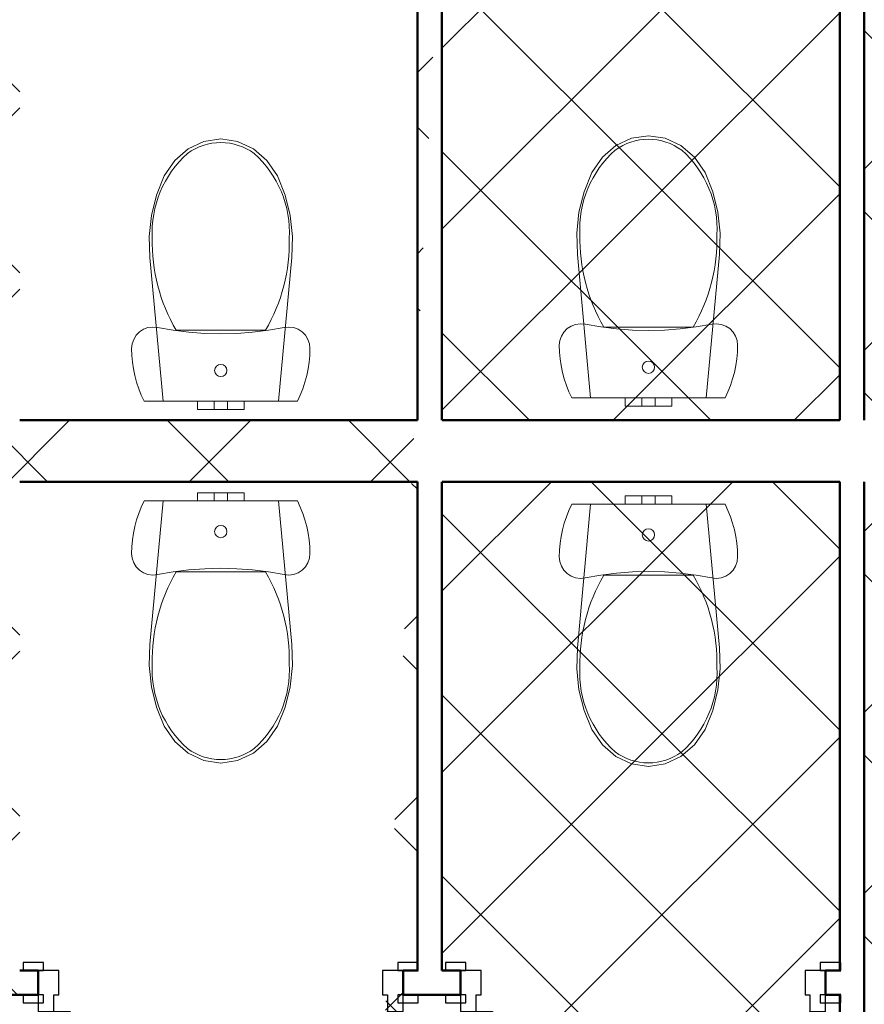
# Model space of a CAD drawing. Header units: millimetres. Extents: x 2215 to 12087, y 6991 to 11359.
# Tile 3 of 26: x 3327 to 3533, y 8002 to 8242. Entities that reach past the tile are written whole.
import ezdxf

# ---------------------------------------------------------------- set-up
doc = ezdxf.new("R2010")
doc.units = ezdxf.units.MM
doc.layers.add('A_sanitarka', color=140, linetype='Continuous', lineweight=13)
doc.layers.add('A_ściany istniejące hatch', color=82, linetype='Continuous', lineweight=9)
doc.layers.add('Drzwi Archicad', color=7, linetype='Continuous')
doc.layers.add('Konstrukcja - Ściany zew', color=7, linetype='Continuous')

# ---------------------------------------------------------------- blocks, each defined once
blk = doc.blocks.new('Ściana_24_1', base_point=(-11072.26123587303, -547.6024557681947))
at = {"layer": 'Konstrukcja - Ściany zew', "color": 7, "linetype": 'Continuous', "lineweight": 50, "flags": 128}
for points in [[(-14922.26123587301, -397.6024557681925), (-15892.26123587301, -397.602455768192)], [(-13892.26123587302, -397.6024557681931), (-14862.26123587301, -397.6024557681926)], [(-15892.26123587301, -547.602455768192), (-14922.26123587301, -547.6024557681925)], [(-14862.26123587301, -547.6024557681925), (-13892.26123587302, -547.6024557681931)]]:
    blk.add_lwpolyline(points, dxfattribs=at)
blk = doc.blocks.new('Ściana_121_1', base_point=(-13892.26123587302, 1752.197384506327))
at = {"layer": 'Konstrukcja - Ściany zew', "color": 7, "linetype": 'Continuous', "lineweight": 50, "flags": 128}
for points in [[(-13892.26123587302, 1752.197384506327), (-13832.26123587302, 1752.197384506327)], [(-13892.26123587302, 1752.197384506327), (-13892.26123587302, 1312.197544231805)], [(-13832.26123587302, -397.602455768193), (-13832.26123587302, 1692.197384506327)], [(-13892.26123587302, 1252.197544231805), (-13892.26123587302, -397.602455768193)]]:
    blk.add_lwpolyline(points, dxfattribs=at)
blk = doc.blocks.new('Ściana_123_1', base_point=(-14922.26123587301, 1252.197544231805))
at = {"layer": 'Konstrukcja - Ściany zew', "color": 7, "linetype": 'Continuous', "lineweight": 50, "flags": 128}
for points in [[(-14922.26123587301, 1252.197544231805), (-14922.26123587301, -397.6024557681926)], [(-14862.26123587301, -397.6024557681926), (-14862.26123587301, 1252.197544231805)]]:
    blk.add_lwpolyline(points, dxfattribs=at)
blk = doc.blocks.new('Ściana_128_1', base_point=(-13892.26123587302, -2536.000000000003))
at = {"layer": 'Konstrukcja - Ściany zew', "color": 7, "linetype": 'Continuous', "lineweight": 50, "flags": 128}
for points in [[(-13892.26123587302, -297.6024557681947), (-13892.26123587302, -397.6024557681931)], [(-13832.26123587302, -397.602455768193), (-13832.26123587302, -297.6024557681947)], [(-13892.26123587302, -547.6024557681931), (-13892.26123587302, -1740.000000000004)], [(-13832.26123587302, -2476.000000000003), (-13832.26123587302, -547.6024557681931)], [(-13892.26123587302, -1800.000000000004), (-13892.26123587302, -2536.000000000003)], [(-13892.26123587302, -2536.000000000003), (-13832.26123587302, -2536.000000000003)]]:
    blk.add_lwpolyline(points, dxfattribs=at)
blk = doc.blocks.new('Ściana_130_1', base_point=(-14922.26123587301, -1740.000000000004))
at = {"layer": 'Konstrukcja - Ściany zew', "color": 7, "linetype": 'Continuous', "lineweight": 50, "flags": 128}
for points in [[(-14922.26123587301, -297.6024557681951), (-14922.26123587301, -397.6024557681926)], [(-14862.26123587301, -397.6024557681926), (-14862.26123587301, -297.6024557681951)], [(-14922.26123587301, -547.6024557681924), (-14922.26123587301, -1740.000000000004)], [(-14862.26123587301, -1740.000000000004), (-14862.26123587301, -547.6024557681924)]]:
    blk.add_lwpolyline(points, dxfattribs=at)
blk = doc.blocks.new('Drzwi metalowe 27_23')
at = {"layer": 'Drzwi Archicad', "color": 7, "linetype": 'Continuous', "lineweight": 25}
for p, q in [((366.9999999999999, 0), (366.9999999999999, 814)), ((366.9999999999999, 814), (406.9999999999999, 814)), ((406.9999999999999, 814), (406.9999999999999, 0)), ((-407, 0), (-445, 0)), ((-445, 0), (-445, -100)), ((-407, -40), (-407, 0)), ((406.9999999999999, 0), (366.9999999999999, 0)), ((445, 0), (407, 0)), ((407, 0), (407, -40)), ((445, -100), (445, 0)), ((-432, -21), (-482, -21)), ((-482, -21), (-482, -40.00000000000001)), ((-432, -40.00000000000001), (-432, -21)), ((482, -21), (432, -21)), ((432, -21), (432, -40.00000000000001)), ((482, -40.00000000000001), (482, -21)), ((-482, -40.00000000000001), (-432, -40.00000000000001)), ((-395, -40), (-407, -40)), ((-395, -100), (-395, -40)), ((407, -40), (395, -40)), ((395, -40), (395, -100)), ((432, -40.00000000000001), (482, -40.00000000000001)), ((-432, -100), (-482, -100)), ((-482, -100), (-482, -119)), ((-482, -119), (-432, -119)), ((-445, -100), (-395, -100)), ((-432, -119), (-432, -100)), ((395, -100), (445, -100)), ((482, -100), (432, -100)), ((432, -100), (432, -119)), ((432, -119), (482, -119)), ((482, -119), (482, -100))]:
    blk.add_line(p, q, dxfattribs=at)
at = {"layer": 'Drzwi Archicad', "color": 7, "linetype": 'Continuous', "lineweight": 50}
for p, q in [((-445, -40.00000000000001), (-482, -40.00000000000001)), ((-445, -40.00000000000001), (-482, -40.00000000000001)), ((-445, -100), (-445, -40.00000000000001)), ((-445, -100), (-445, -40.00000000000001)), ((445, -100), (445, -40.00000000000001)), ((445, -100), (445, -40.00000000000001)), ((445, -40.00000000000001), (482, -40.00000000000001)), ((445, -40.00000000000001), (482, -40.00000000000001)), ((-445, -100), (-482, -100)), ((-445, -100), (-482, -100)), ((445, -100), (482, -100)), ((445, -100), (482, -100))]:
    blk.add_line(p, q, dxfattribs=at)
at = {"layer": 'Drzwi Archicad', "color": 7, "linetype": 'Continuous', "lineweight": 25}
blk.add_arc((406.9999999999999, 0), 814, 90, 180, dxfattribs=at)
blk = doc.blocks.new('Ściana_131_1', base_point=(-17002.26123587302, -1740.000000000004))
at = {"layer": 'Konstrukcja - Ściany zew', "color": 7, "linetype": 'Continuous', "lineweight": 50}
for p, q in [((-16890.15402880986, -1740.000000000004), (-16927.15402880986, -1740.000000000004)), ((-16890.15402880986, -1740.000000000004), (-16890.15402880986, -1800.000000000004)), ((-16000.15402880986, -1740.000000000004), (-15963.15402880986, -1740.000000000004)), ((-16000.15402880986, -1740.000000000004), (-16000.15402880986, -1800.000000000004)), ((-15847.14264223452, -1740.000000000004), (-15884.14264223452, -1740.000000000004)), ((-15847.14264223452, -1740.000000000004), (-15847.14264223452, -1800.000000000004)), ((-14957.14264223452, -1740.000000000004), (-14920.14264223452, -1740.000000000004)), ((-14957.14264223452, -1740.000000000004), (-14957.14264223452, -1800.000000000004)), ((-14816.80915690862, -1740.000000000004), (-14853.80915690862, -1740.000000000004)), ((-14816.80915690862, -1740.000000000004), (-14816.80915690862, -1800.000000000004)), ((-13926.80915690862, -1740.000000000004), (-13889.80915690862, -1740.000000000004)), ((-13926.80915690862, -1740.000000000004), (-13926.80915690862, -1800.000000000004)), ((-16890.15402880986, -1800.000000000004), (-16927.15402880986, -1800.000000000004)), ((-16000.15402880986, -1800.000000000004), (-15963.15402880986, -1800.000000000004)), ((-15847.14264223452, -1800.000000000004), (-15884.14264223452, -1800.000000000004)), ((-14957.14264223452, -1800.000000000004), (-14920.14264223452, -1800.000000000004)), ((-14816.80915690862, -1800.000000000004), (-14853.80915690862, -1800.000000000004)), ((-13926.80915690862, -1800.000000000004), (-13889.80915690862, -1800.000000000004))]:
    blk.add_line(p, q, dxfattribs=at)
at = {"layer": 'Konstrukcja - Ściany zew', "color": 7, "linetype": 'Continuous', "lineweight": 50, "flags": 128}
for points in [[(-17002.26123587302, -1800.000000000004), (-17002.26123587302, -1740.000000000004)], [(-16890.15402415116, -1740.000000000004), (-16942.26123587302, -1740.000000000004)], [(-15952.26123587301, -1740.000000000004), (-16000.15401819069, -1740.000000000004)], [(-15847.14263071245, -1740.000000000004), (-15892.26123587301, -1740.000000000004)], [(-14922.26123587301, -1740.000000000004), (-14957.14262475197, -1740.000000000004)], [(-14816.80916550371, -1740.000000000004), (-14862.26123587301, -1740.000000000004)], [(-13892.26123587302, -1740.000000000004), (-13926.80915954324, -1740.000000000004)], [(-17002.26123587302, -1800.000000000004), (-16890.15404233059, -1800.000000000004)], [(-16000.15404844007, -1800.000000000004), (-15847.14264904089, -1800.000000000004)], [(-14957.14265515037, -1800.000000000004), (-14816.80916967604, -1800.000000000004)], [(-13926.80917578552, -1800.000000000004), (-13892.26123587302, -1800.000000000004)]]:
    blk.add_lwpolyline(points, dxfattribs=at)
at = {"layer": 'Drzwi Archicad', "color": 21, "linetype": 'Continuous', "lineweight": 13, "true_color": 0xff9955, "zscale": 1000, "rotation": 180}
for p in [(-16445.15402880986, -1840.000000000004), (-15402.14264223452, -1840.000000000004), (-14371.80915690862, -1840.000000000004)]:
    blk.add_blockref('Drzwi metalowe 27_23', p, dxfattribs=at)
blk = doc.blocks.new('WC 27')
for p, q in [((-57.00000000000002, 19.99999999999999), (-40.30508652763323, 19.99999999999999)), ((-57.00000000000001, -1.396097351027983e-14), (-57.00000000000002, 19.99999999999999)), ((-40.30508652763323, 19.99999999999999), (-16, 19.99999999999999)), ((-16.00000000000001, 20), (-11.31370849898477, 20)), ((-16, -3.918869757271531e-15), (-16.00000000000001, 20)), ((-11.31370849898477, 20), (-5.204170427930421e-15, 20)), ((-5.204170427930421e-15, 20), (11.31370849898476, 20)), ((0, -9.797174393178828e-16), (11.31370849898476, 2.078294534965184e-15)), ((11.31370849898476, 20), (16, 20)), ((11.31370849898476, 2.078294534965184e-15), (16, 3.918869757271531e-15)), ((16, 3.918869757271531e-15), (16, 20)), ((16, 20), (40.30508652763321, 20.00000000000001)), ((16, 8.344386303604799e-16), (40.30508652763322, 7.403924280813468e-15)), ((40.30508652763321, 20.00000000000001), (57.00000000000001, 20.00000000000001)), ((40.30508652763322, 7.403924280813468e-15), (57.00000000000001, 1.396097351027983e-14)), ((57.00000000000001, 1.396097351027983e-14), (57.00000000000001, 20.00000000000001)), ((-57.00000000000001, -1.396097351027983e-14), (-40.30508652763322, -1.233987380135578e-14)), ((-40.30508652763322, -1.233987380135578e-14), (-16, -7.003300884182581e-15)), ((-16, -3.918869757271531e-15), (-11.31370849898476, -3.463824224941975e-15)), ((-11.31370849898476, -3.463824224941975e-15), (0, -9.797174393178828e-16)), ((0, -173.043128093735), (-108.9414490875, -173.043128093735)), ((108.94192722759, -173.0439845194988), (0, -173.043128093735))]:
    blk.add_line(p, q)
at = {"flags": 128}
for points in [[(-186.7682631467, 0), (-193.8693581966, -15.0746413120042), (-200.0738475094, -30.5397014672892), (-205.3603698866, -46.34193640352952), (-209.7107245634, -62.42694121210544), (-213.1099338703, -78.73933744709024), (-215.5462948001, -95.22296378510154), (-217.0114192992, -111.8210693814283), (-217.5002631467, -128.4765092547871), (-216.2173727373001, -140.0108815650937), (-212.4322594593, -150.9820926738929), (-206.3296959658, -160.8545761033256), (-198.2075826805, -169.1464004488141), (-188.4624056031, -175.4527951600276), (-177.5698815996, -179.4659096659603), (-166.0617359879, -180.989841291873), (-154.4997460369, -179.9501983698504), (-116.2154201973, -173.1684674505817), (-77.63938685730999, -168.3121815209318), (-38.86847430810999, -165.3935301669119), (0, -164.4198393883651), (38.86847430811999, -165.3935301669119), (77.63938685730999, -168.3121815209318), (116.2154201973, -173.1684674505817), (154.4997460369, -179.9501983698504), (166.0617359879, -180.989841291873), (177.5698815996, -179.4659096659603), (188.4624056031, -175.4527951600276), (198.2075826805, -169.1464004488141), (206.3296959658, -160.8545761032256), (212.4322594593, -150.9820926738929), (216.2173727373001, -140.0108815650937), (217.5002631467, -128.4765092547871), (217.0114192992, -111.8210693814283), (215.5462948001, -95.22296378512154), (213.1099338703, -78.73933744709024), (209.7107245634, -62.42694121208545), (205.3603698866, -46.34193640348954), (200.0738475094, -30.53970146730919), (193.8693581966, -15.0746413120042), (186.7682631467, 0)], [(-169.4236422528, -453.4253930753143), (-157.0185212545, -503.1720699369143), (-137.9976229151, -550.1101050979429), (-112.3998459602, -587.3056767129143), (-79.35704269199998, -615.8237892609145), (-41.04853310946, -633.7835462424), (0, -640.0005631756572), (41.04853310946, -633.7835462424), (79.35704269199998, -615.8237892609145), (112.3998459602, -587.3056767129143), (137.9976229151, -550.1101050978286), (157.0185212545, -503.1720699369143), (169.4236422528, -453.4253930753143), (174.911377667, -402.0795756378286), (173.3483030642, -350.3829989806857), (140.9747959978, 0), (-140.9747959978, 0), (-173.3483030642, -350.3829989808), (-174.911377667, -402.0795756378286)]]:
    blk.add_lwpolyline(points, close=True, dxfattribs=at)
blk.add_ellipse((0, -74.97928748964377), major_axis=(15.00000000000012, 0), ratio=0.9997238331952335)
for centre, major_axis, ratio, start_param, end_param in [((258.0954531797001, -387.9368792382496), (2.605531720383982e-14, 425.5156216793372), 0.999376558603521, 1.04139159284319, 1.594412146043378), ((-258.0954531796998, -387.9368792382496), (2.605531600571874e-14, 425.515602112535), 0.999376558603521, 4.688770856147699, 5.241791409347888), ((89.46048916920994, -412.3034721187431), (1.574013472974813e-14, 257.0559077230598), 0.999376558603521, 1.515065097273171, 2.415653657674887), ((-89.46048916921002, -412.3034721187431), (1.574012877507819e-14, 257.0558104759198), 0.999376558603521, 3.867527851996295, 4.76811641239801), ((0.8128152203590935, -492.7552085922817), (8.48730025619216e-15, 138.6081319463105), 0.9993765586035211, 2.509088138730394, 3.135731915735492), ((-0.8118348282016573, -492.7582364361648), (8.487114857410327e-15, 138.6051041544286), 0.9993765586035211, 3.147453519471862, 3.774097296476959)]:
    blk.add_ellipse(centre, major_axis=major_axis, ratio=ratio, start_param=start_param, end_param=end_param)

msp = doc.modelspace()

# ---------------------------------------------------------------- hatches: boundary and pattern name
at = {"layer": 'A_ściany istniejące hatch', "lineweight": 13, "true_color": 0x000000}
h = msp.add_hatch(dxfattribs=at)
h.set_pattern_fill('NET', color=18, scale=250, angle=45)
h.set_pattern_definition([(45, (37623.19275181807, 4864.106082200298), (-22.09708691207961, 22.09708691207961), []), (135, (37623.19275181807, 4864.106082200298), (-22.09708691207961, -22.09708691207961), [])])
h.paths.add_polyline_path([(5636.561703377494, 10020.42952679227), (5678.561703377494, 10020.42952397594), (5678.561703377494, 9758.429524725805), (5888.561703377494, 9758.429524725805), (5888.561703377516, 9716.429524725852), (5636.561703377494, 9716.429524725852)], flags=16)
h.paths.add_polyline_path([(6230.563354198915, 9744.429524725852), (6230.563354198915, 9684.429524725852), (6110.561703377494, 9684.429524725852), (6110.561703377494, 9524.429524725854), (6050.561703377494, 9524.429524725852), (6050.561703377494, 9716.429524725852), (6008.561703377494, 9716.429524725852), (6008.561703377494, 9758.429524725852), (6012.561703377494, 9758.429524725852), (6012.561703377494, 10417.42952472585), (5678.561703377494, 10417.42952472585), (5678.561703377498, 10371.42952472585), (5636.561703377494, 10371.42952472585), (5636.561703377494, 10461.42952472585), (6094.561703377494, 10461.42952472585), (6094.561700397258, 10417.42952472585), (6056.561703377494, 10417.42952472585), (6056.561703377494, 9744.429524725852)], flags=17)
h.paths.add_polyline_path([(6834.561703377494, 9744.429524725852), (6976.561703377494, 9744.429524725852), (6976.561703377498, 9806.429524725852), (7020.561703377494, 9806.429524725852), (7020.561703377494, 9521.429527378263), (6960.561703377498, 9521.429527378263), (6960.561703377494, 9684.429524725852), (6834.561703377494, 9684.429524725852)], flags=17)
h.paths.add_polyline_path([(6877.561703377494, 8864.429524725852), (6960.561703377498, 8864.429524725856), (6960.561703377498, 8979.429527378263), (7020.561703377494, 8979.429527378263), (7020.561703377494, 8806.429524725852), (6960.561703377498, 8806.429524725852), (6960.561703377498, 8839.429524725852), (6877.561703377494, 8839.429524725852)], flags=17)
h.paths.add_polyline_path([(6520.561703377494, 9434.429524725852), (6550.561703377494, 9434.429524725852), (6550.561703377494, 9404.429524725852), (6520.561703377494, 9404.429524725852)], flags=17)
h.paths.add_polyline_path([(6520.561703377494, 9140.429524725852), (6550.561703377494, 9140.429524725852), (6550.561703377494, 9170.429524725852), (6520.561703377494, 9170.429524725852)], flags=17)
h.paths.add_polyline_path([(6032.561703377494, 7594.429524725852), (6092.561703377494, 7594.429524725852), (6092.561703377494, 7434.429524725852), (6330.561703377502, 7434.429524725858), (6330.561703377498, 7614.429524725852), (6390.561703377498, 7614.429524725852), (6390.561703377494, 7434.429524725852), (6960.561703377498, 7434.429524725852), (6960.561703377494, 7584.429524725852), (7020.561703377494, 7584.429524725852), (7020.561703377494, 7374.429524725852), (6032.561703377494, 7374.429524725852)])
h.paths.add_polyline_path([(3550.561707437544, 10744.42952472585), (3763.561703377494, 10744.42952707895), (3763.56169834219, 10838.46374156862), (3788.561700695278, 10838.46373539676), (3788.561700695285, 10719.42952472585), (3550.561707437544, 10719.42952472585)], flags=17)
h.paths.add_polyline_path([(4183.561703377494, 10718.77503507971), (4218.561703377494, 10718.77503507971), (4218.561703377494, 10838.46373539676), (4183.561703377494, 10838.46373539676)], flags=17)
h.paths.add_polyline_path([(4473.561703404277, 8894.429524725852), (4543.561691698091, 8894.429524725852), (4543.561691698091, 8834.429524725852), (4473.561703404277, 8834.429524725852)], flags=17)
h.paths.add_polyline_path([(4883.56170340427, 8894.429524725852), (4953.56170340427, 8894.429524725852), (4953.56170340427, 8834.429524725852), (4883.56170340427, 8834.429524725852)], flags=17)
h.paths.add_polyline_path([(5324.561703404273, 8894.429524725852), (5392.561691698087, 8894.429524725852), (5392.561691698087, 8834.429524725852), (5324.561703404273, 8834.429524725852)], flags=17)
h.paths.add_polyline_path([(5527.56170340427, 8894.429524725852), (5608.561691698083, 8894.429524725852), (5608.561691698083, 8834.429524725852), (5527.56170340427, 8834.429524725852)], flags=17)
h.paths.add_polyline_path([(6110.561703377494, 9394.42952066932), (6050.561703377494, 9394.42952066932), (6050.561703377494, 9318.429524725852), (6110.561703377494, 9318.429524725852)], flags=17)
h.paths.add_polyline_path([(5678.561703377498, 10241.42952249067), (5636.561703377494, 10241.42952249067), (5636.561703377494, 10150.42952621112), (5678.561703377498, 10150.42952621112)], flags=16)
h.paths.add_polyline_path([(6224.561703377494, 10461.42952472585), (6358.561703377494, 10461.42952472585), (6358.561703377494, 10417.42952472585), (6224.561703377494, 10417.42952472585)], flags=17)
h.paths.add_polyline_path([(6976.561703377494, 10141.42952673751), (7020.561703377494, 10141.42952673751), (7020.561703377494, 10216.42952472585), (6976.561703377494, 10216.42952472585)], flags=17)
h.paths.add_polyline_path([(6976.561703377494, 9936.429524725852), (7020.561703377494, 9936.429524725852), (7020.561703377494, 10011.42952472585), (6976.561703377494, 10011.42952472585)], flags=17)
h.paths.add_polyline_path([(6960.561703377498, 9315.429529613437), (7020.561703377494, 9315.429529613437), (7020.561703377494, 9391.429527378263), (6960.561703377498, 9391.429527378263)], flags=17)
h.paths.add_polyline_path([(6960.561703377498, 9109.429529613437), (7020.561703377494, 9109.429529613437), (7020.561703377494, 9185.429527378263), (6960.561703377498, 9185.429527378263)], flags=17)
h.paths.add_polyline_path([(6960.561703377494, 8601.42952696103), (7020.561703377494, 8601.42952696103), (7020.561703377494, 8676.429524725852), (6960.561703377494, 8676.429524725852)], flags=17)
h.paths.add_polyline_path([(6960.561703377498, 8396.429526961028), (7020.561703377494, 8396.429526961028), (7020.561703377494, 8471.429524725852), (6960.561703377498, 8471.429524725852)], flags=17)
h.paths.add_polyline_path([(6960.561703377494, 7924.429526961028), (7020.561703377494, 7924.429526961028), (7020.561703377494, 7994.429524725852), (6960.561703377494, 7994.429524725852)], flags=17)
h.paths.add_polyline_path([(7020.561703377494, 7719.429524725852), (6960.561703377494, 7719.429524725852), (6960.561703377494, 7789.429524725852), (7020.561703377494, 7789.429524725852)], flags=17)
h.paths.add_polyline_path([(5735.561703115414, 7834.429524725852), (5805.561703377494, 7834.429524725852), (5805.561703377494, 7774.429524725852), (5735.561703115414, 7774.429524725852)], flags=17)
h.paths.add_polyline_path([(5530.561703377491, 7774.429524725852), (5600.561703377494, 7774.429524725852), (5600.561703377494, 7834.429524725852), (5530.561703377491, 7834.429524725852)], flags=17)
h.paths.add_polyline_path([(5325.561703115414, 7834.429524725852), (5395.561703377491, 7834.429524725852), (5395.561703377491, 7774.429524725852), (5325.561703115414, 7774.429524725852)], flags=17)
h.paths.add_polyline_path([(5068.561703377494, 7774.429524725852), (5190.561691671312, 7774.429524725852), (5190.561691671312, 7834.429524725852), (5068.561703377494, 7834.429524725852)], flags=17)
h.paths.add_polyline_path([(4863.561703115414, 7834.429524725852), (4933.561703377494, 7834.429524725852), (4933.561703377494, 7774.429524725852), (4863.561703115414, 7774.429524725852)], flags=17)
h.paths.add_polyline_path([(4658.561703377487, 7774.429524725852), (4728.561703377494, 7774.429524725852), (4728.561703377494, 7834.429524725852), (4658.561703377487, 7834.429524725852)], flags=17)
h.paths.add_polyline_path([(4453.561703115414, 7834.429524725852), (4523.561703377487, 7834.429524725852), (4523.561703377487, 7774.429524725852), (4453.561703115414, 7774.429524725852)], flags=17)
h.paths.add_polyline_path([(6342.561703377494, 7834.429524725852), (6256.061703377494, 7834.429524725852), (6256.077114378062, 7774.429524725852), (6330.561703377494, 7774.429524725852), (6330.561703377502, 7724.429524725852), (6390.561703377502, 7724.429524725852), (6390.561703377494, 7967.929524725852), (6342.561703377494, 7967.929524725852)], flags=17)
h.paths.add_polyline_path([(6146.061703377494, 7834.429524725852), (6146.077114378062, 7774.429524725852), (6092.561703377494, 7774.429524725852), (6092.561703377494, 7734.429524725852), (6032.561703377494, 7734.429524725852), (6032.561703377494, 7774.429524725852), (5940.561703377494, 7774.429524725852), (5940.561703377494, 7834.429524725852)], flags=17)
h.paths.add_polyline_path([(4158.561703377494, 7728.429524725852), (4218.561703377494, 7728.429524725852), (4218.561703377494, 7774.429524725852), (4318.561703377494, 7774.429524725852), (4318.561691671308, 7834.429524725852), (4158.561703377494, 7834.429524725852)], flags=17)
h.paths.add_polyline_path([(5948.56170340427, 8894.429524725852), (6050.561703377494, 8894.429524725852), (6050.561703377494, 9188.429524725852), (6110.561703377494, 9188.429520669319), (6110.561703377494, 8864.429524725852), (6127.561703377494, 8864.429524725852), (6127.561703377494, 8839.429524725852), (6110.561703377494, 8839.429524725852), (6110.561703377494, 8484.429524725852), (6137.561703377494, 8484.429524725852), (6137.561703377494, 8404.429524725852), (6110.561703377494, 8404.429524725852), (6110.561703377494, 8184.429524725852), (5935.061703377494, 8184.429524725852), (5935.061703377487, 8232.429524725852), (6070.561703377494, 8232.429524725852), (6070.561703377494, 8834.429524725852), (5948.56170314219, 8834.429524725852)], flags=17)
h.paths.add_polyline_path([(5743.56170340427, 8894.429524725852), (5813.56170340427, 8894.429524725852), (5813.56170340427, 8834.429524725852), (5780.561703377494, 8834.429524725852), (5780.561703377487, 8668.429524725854), (5748.561703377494, 8668.429528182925), (5748.561703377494, 8834.429524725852), (5743.561703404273, 8834.429524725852)], flags=17)
h.paths.add_polyline_path([(5501.561703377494, 8232.429524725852), (5748.561703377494, 8232.429524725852), (5748.561703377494, 8382.429530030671), (5780.561703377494, 8382.429526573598), (5780.56170337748, 8232.429524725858), (5825.061703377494, 8232.429524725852), (5825.061703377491, 8184.429524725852), (5501.561703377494, 8184.429524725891)], flags=17)
h.paths.add_polyline_path([(4512.561703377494, 8232.429524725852), (4512.561703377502, 8184.429524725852), (4752.561703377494, 8184.429524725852), (4752.561703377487, 8232.429524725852), (4748.56170340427, 8232.429524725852), (4748.56170340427, 8324.429524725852), (4720.56170340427, 8324.429524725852), (4720.561703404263, 8232.429524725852)], flags=17)
h.paths.add_polyline_path([(4158.561703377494, 8925.429524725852), (4218.561703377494, 8925.429524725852), (4218.561703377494, 8894.429524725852), (4338.561703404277, 8894.429524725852), (4338.561691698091, 8834.429524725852), (4198.561703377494, 8834.429524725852), (4198.561703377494, 8232.429524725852), (4402.561703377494, 8232.429524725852), (4402.561703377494, 8184.429524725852), (4158.561703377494, 8184.429524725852)], flags=17)
h.paths.add_polyline_path([(4218.561703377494, 9221.844599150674), (4158.561703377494, 9221.844599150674), (4158.561703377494, 9065.429535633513), (4218.561703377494, 9065.429535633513)], flags=17)
h.paths.add_polyline_path([(4218.561703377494, 9436.403087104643), (4158.561703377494, 9436.403087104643), (4158.561703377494, 9356.844601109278), (4218.561703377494, 9356.844601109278)], flags=17)
h.paths.add_polyline_path([(4218.561703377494, 9651.429524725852), (4158.561703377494, 9651.429524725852), (4158.561703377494, 9571.403096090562), (4218.561703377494, 9571.403096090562)], flags=17)
h.paths.add_polyline_path([(4218.561703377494, 9971.429524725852), (4158.561703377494, 9971.429524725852), (4158.561703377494, 9786.429524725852), (4218.561703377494, 9786.429524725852)], flags=17)
h.paths.add_polyline_path([(4218.561703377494, 10176.42952472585), (4158.561703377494, 10176.42952472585), (4158.561703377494, 10106.42953754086), (4218.561703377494, 10106.42953754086)], flags=17)
h.paths.add_polyline_path([(4218.561703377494, 10391.42952472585), (4158.561703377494, 10391.42952472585), (4158.561703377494, 10311.42952472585), (4218.561703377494, 10311.42952472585)], flags=17)
h.paths.add_polyline_path([(3168.561703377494, 10116.54587023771), (3108.561703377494, 10116.54587023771), (3108.561703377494, 10186.52585426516), (3168.561703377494, 10186.52585426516), (3168.561703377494, 10188.42952472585), (3628.561703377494, 10188.42952472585), (3628.561703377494, 10178.42952472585), (3597.461703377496, 10178.42952472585), (3597.461703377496, 10102.42952472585), (3582.461703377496, 10102.42952472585), (3582.461703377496, 10178.42952472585), (3326.561703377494, 10178.42952472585), (3326.561703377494, 10163.42636947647), (3319.561703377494, 10163.42636947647), (3319.561703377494, 10178.42952472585), (3168.561703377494, 10178.42952472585)])
h.paths.add_polyline_path([(3168.561703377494, 10061.42952472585), (3168.561703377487, 10068.42952472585), (3319.561703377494, 10068.42952472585), (3319.561703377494, 10073.42637020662), (3326.561703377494, 10073.42637020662), (3326.561703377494, 10050.94845653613), (3319.561703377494, 10050.94845601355), (3319.561703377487, 10061.42952472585)], flags=17)
h.paths.add_polyline_path([(3108.561703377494, 9981.545870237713), (3168.561703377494, 9981.545870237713), (3168.561703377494, 9951.429524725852), (3319.561703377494, 9951.429524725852), (3319.561703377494, 9960.94845674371), (3326.561703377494, 9960.94845674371), (3326.561703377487, 9951.429524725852), (3582.461703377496, 9951.429524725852), (3582.461703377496, 10007.42952472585), (3597.461703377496, 10007.42952472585), (3597.461703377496, 9951.429524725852), (3625.561703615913, 9951.429524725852), (3625.561703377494, 9936.429524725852), (3168.561703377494, 9936.429524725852), (3168.561703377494, 9911.065886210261), (3108.561703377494, 9911.065886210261)])
h.paths.add_polyline_path([(3108.561703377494, 9781.065886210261), (3168.561703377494, 9781.065886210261), (3168.561703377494, 9736.429524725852), (3760.561703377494, 9736.429524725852), (3760.561703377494, 9753.694879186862), (3808.561703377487, 9753.694879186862), (3808.561703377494, 9424.428694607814), (3760.561703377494, 9424.428694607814), (3760.561703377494, 9696.429524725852), (3168.561703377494, 9696.429524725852), (3168.561703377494, 9618.558378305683), (3108.561703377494, 9618.558378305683)])
h.paths.add_polyline_path([(3108.561703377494, 9278.57839427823), (3168.561703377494, 9278.57839427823), (3168.561703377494, 9256.429524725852), (3760.561703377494, 9256.429524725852), (3760.561703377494, 9314.428694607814), (3808.561703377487, 9314.428694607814), (3808.561703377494, 8917.428694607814), (3760.561703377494, 8917.428694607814), (3760.561703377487, 9231.429524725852), (3168.561703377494, 9231.429524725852), (3168.561703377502, 9208.362109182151), (3108.561703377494, 9208.362109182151)])
h.paths.add_polyline_path([(3108.561703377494, 8864.231440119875), (3168.561703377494, 8864.231440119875), (3168.561703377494, 8794.429524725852), (3760.561703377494, 8794.429524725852), (3760.561703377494, 8807.428694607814), (3808.561703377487, 8807.428694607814), (3808.561703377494, 8748.790455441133), (3760.561703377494, 8748.790455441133), (3760.561703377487, 8751.429524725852), (3168.561703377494, 8751.429524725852), (3168.561703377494, 8699.231440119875), (3108.561703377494, 8699.231440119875)])
h.paths.add_polyline_path([(3108.561703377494, 8564.231440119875), (3168.561703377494, 8564.231440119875), (3168.561703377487, 8509.649263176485), (3227.561703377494, 8509.649263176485), (3227.561703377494, 8651.346943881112), (3236.925484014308, 8651.346943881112), (3236.925482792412, 8645.346943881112), (3233.561703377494, 8645.346943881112), (3233.561703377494, 8509.649263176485), (3330.561703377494, 8509.649263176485), (3330.561703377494, 8645.346943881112), (3325.925482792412, 8645.346943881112), (3325.925482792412, 8651.346943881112), (3341.106911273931, 8651.346943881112), (3341.106911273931, 8645.346943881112), (3336.561703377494, 8645.346943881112), (3336.561703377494, 8509.649263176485), (3433.561703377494, 8509.649263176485), (3433.561703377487, 8645.346943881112), (3430.106911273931, 8645.346943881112), (3430.106910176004, 8651.346943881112), (3439.561703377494, 8651.346943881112), (3439.561703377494, 8616.346943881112), (3443.733391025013, 8616.346943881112), (3443.733391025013, 8610.346943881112), (3439.561703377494, 8610.346943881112), (3439.561703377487, 8509.649263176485), (3607.561703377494, 8509.649263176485), (3607.561703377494, 8610.346943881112), (3532.73339317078, 8610.346943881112), (3532.73339217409, 8616.346943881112), (3613.561703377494, 8616.346943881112), (3613.561703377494, 8509.649263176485), (3760.561703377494, 8509.649263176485), (3760.561703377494, 8638.790455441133), (3808.561703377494, 8638.790455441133), (3808.561703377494, 8491.935586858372), (3760.561703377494, 8491.935586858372), (3760.561703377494, 8494.649263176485), (3613.561703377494, 8494.649263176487), (3613.561703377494, 8452.349261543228), (3607.561703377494, 8452.349263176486), (3607.561703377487, 8494.649263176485), (3168.561703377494, 8494.649263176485), (3108.561703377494, 8494.649263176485)])
h.paths.add_polyline_path([(3108.561703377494, 9413.57839427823), (3168.561703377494, 9413.57839427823), (3168.561703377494, 9483.558378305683), (3108.561703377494, 9483.558378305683)])
h.paths.add_polyline_path([(3108.561703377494, 8999.231440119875), (3168.561703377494, 8999.231440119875), (3168.561703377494, 9073.362109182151), (3108.561703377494, 9073.362109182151)], flags=17)
h.paths.add_polyline_path([(3108.561703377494, 8289.669279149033), (3168.561703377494, 8289.669279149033), (3168.561703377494, 8359.649263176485), (3108.561703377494, 8359.649263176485)], flags=17)
h.paths.add_polyline_path([(3108.561703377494, 8084.689295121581), (3108.561703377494, 8154.669279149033), (3168.561703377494, 8154.669279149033), (3168.561703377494, 8144.669279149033), (3215.561703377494, 8144.669279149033), (3215.561703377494, 8315.649279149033), (3226.772422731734, 8315.649279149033), (3226.772422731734, 8309.649279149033), (3221.561703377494, 8309.649279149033), (3221.561703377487, 8144.669279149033), (3320.561703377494, 8144.669279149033), (3320.561703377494, 8309.649279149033), (3315.772425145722, 8309.649279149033), (3315.772425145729, 8315.649279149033), (3331.073562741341, 8315.649279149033), (3331.073562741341, 8309.649279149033), (3326.561703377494, 8309.649279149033), (3326.561703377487, 8144.669279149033), (3423.561703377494, 8144.669279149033), (3423.561703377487, 8309.649279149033), (3420.073564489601, 8309.649279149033), (3420.073561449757, 8315.649279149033), (3434.10690999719, 8315.649279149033), (3434.106911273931, 8309.649279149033), (3429.561703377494, 8309.649279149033), (3429.561703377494, 8144.669279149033), (3526.561703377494, 8144.669279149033), (3526.561703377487, 8309.649279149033), (3523.106911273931, 8309.649279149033), (3523.106911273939, 8315.649279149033), (3526.561703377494, 8315.649279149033), (3526.561703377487, 8359.649263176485), (3607.561703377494, 8359.649263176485), (3607.561703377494, 8363.349262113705), (3613.561703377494, 8363.349262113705), (3613.561703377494, 8349.321729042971), (3607.561703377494, 8349.321729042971), (3607.561703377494, 8353.649263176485), (3532.561703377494, 8353.649263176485), (3532.561703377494, 8144.669279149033), (3607.561703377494, 8144.669279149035), (3607.561703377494, 8260.321724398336), (3613.561703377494, 8260.321726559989), (3613.561703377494, 8144.669279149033), (3760.561703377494, 8144.669279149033), (3760.561703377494, 8381.935586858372), (3808.561703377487, 8381.93558685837), (3808.561703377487, 7948.129524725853), (3760.561703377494, 7948.129524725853), (3760.561703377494, 8129.669279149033), (3613.561703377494, 8129.669279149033), (3613.561703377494, 8032.159770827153), (3607.561703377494, 8032.159770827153), (3607.561703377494, 8129.669279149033), (3532.561703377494, 8129.669279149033), (3532.561703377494, 7936.829524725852), (3607.561703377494, 7936.829524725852), (3607.561703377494, 7943.159770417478), (3613.561703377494, 7943.159770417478), (3613.561703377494, 7927.129525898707), (3607.561703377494, 7927.129524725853), (3607.561703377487, 7930.829524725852), (3526.561703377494, 7930.829524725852), (3526.561703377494, 8004.429524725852), (3523.106911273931, 8004.429524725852), (3523.106911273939, 8010.429524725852), (3526.561703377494, 8010.429524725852), (3526.561703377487, 8129.669279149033), (3429.561703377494, 8129.669279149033), (3429.561703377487, 8010.429524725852), (3434.106910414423, 8010.429524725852), (3434.106911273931, 8004.429524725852), (3420.073562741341, 8004.429524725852), (3420.073564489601, 8010.429524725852), (3423.561703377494, 8010.429524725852), (3423.561703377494, 8129.669279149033), (3326.561703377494, 8129.669279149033), (3326.561703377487, 8010.429524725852), (3331.073562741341, 8010.429524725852), (3331.073562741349, 8004.429524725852), (3315.772424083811, 8004.429524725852), (3315.772425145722, 8010.429524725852), (3320.561703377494, 8010.429524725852), (3320.561703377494, 8129.669279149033), (3221.561703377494, 8129.669279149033), (3221.561703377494, 8010.429524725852), (3226.772424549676, 8010.429524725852), (3226.772422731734, 8004.429524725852), (3215.561703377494, 8004.429524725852), (3215.561703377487, 8129.669279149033), (3168.561703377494, 8129.669279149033), (3168.561703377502, 8084.689295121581)])
h.paths.add_polyline_path([(3228.561703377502, 7693.429524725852), (3168.561703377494, 7693.429524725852), (3168.561703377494, 7774.429524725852), (3108.561703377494, 7774.429524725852), (3108.561703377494, 7949.689295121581), (3168.561703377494, 7949.689295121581), (3168.561703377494, 7834.429524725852), (3607.561703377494, 7834.429524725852), (3607.561703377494, 7838.129524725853), (3613.561703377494, 7838.12952596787), (3613.561703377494, 7834.429524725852), (3760.561703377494, 7834.429524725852), (3760.561703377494, 7838.129524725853), (3808.561703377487, 7838.129524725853), (3808.561703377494, 7783.429525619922), (3783.561703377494, 7783.429524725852), (3783.561703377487, 7794.429524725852), (3613.561703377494, 7794.429524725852), (3613.561703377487, 7789.689295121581), (3607.561703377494, 7789.689295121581), (3607.561703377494, 7794.429524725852), (3423.561703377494, 7794.429524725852), (3423.561703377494, 7754.176359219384), (3398.561703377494, 7754.176359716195), (3398.561703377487, 7794.429524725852), (3228.561703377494, 7794.429524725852)])
h.paths.add_polyline_path([(3228.561703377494, 7444.429524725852), (3228.561703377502, 7483.429524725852), (3168.561703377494, 7483.429524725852), (3168.561703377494, 7384.429524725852), (4218.561703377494, 7384.429524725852), (4218.561703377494, 7588.429524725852), (4158.561703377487, 7588.429524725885), (4158.561703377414, 7444.429524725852)])
edge = h.paths.add_edge_path()
edge.add_line((6488.561703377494, 10461.42952472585), (6488.561699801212, 10417.42952472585))
edge.add_line((6488.561699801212, 10417.42952472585), (6526.561703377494, 10417.42952472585))
edge.add_line((6526.561703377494, 10417.42952472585), (6526.561703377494, 10267.42952472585))
edge.add_line((6526.561703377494, 10267.42952472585), (6553.561703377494, 10267.42952472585))
edge.add_line((6553.561703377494, 10267.42952472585), (6553.561703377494, 10417.42952472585))
edge.add_line((6553.561703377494, 10417.42952472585), (6976.561703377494, 10417.42952472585))
edge.add_line((6976.561703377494, 10417.42952472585), (6976.561703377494, 10346.42952298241))
edge.add_line((6976.561703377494, 10346.42952298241), (7020.561703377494, 10346.42952472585))
edge.add_line((7020.561703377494, 10346.42952472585), (7020.561703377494, 10461.42952472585))
edge.add_line((7020.561703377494, 10461.42952472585), (6488.561703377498, 10461.42956796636))
edge.add_line((3153.561703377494, 10838.46374156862), (3188.561703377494, 10838.46374156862))
edge.add_line((3188.561703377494, 10838.46374156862), (3188.561710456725, 10744.42952707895))
edge.add_line((3188.561710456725, 10744.42952707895), (3370.561703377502, 10744.42952707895))
edge.add_line((3370.561703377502, 10744.42952707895), (3370.5617075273, 10719.42952472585))
edge.add_line((3370.5617075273, 10719.42952472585), (3153.561703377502, 10719.42952472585))
edge.add_line((3153.561703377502, 10719.42952472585), (3153.561703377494, 10838.46373539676))
edge.add_line((4748.56170340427, 8434.429524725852), (4720.56170340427, 8434.429524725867))
edge.add_line((4720.56170340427, 8434.429524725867), (4720.561703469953, 8719.429524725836))
edge.add_line((4720.561703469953, 8719.429524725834), (4748.561703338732, 8719.429524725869))
edge.add_line((4748.561703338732, 8719.42952472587), (4748.561703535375, 8639.448574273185))
edge.add_line((4748.561703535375, 8639.448574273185), (4748.561703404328, 8547.820967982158))
edge.add_line((4748.561703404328, 8547.820967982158), (4748.561703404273, 8444.429524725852))
edge.add_line((4748.561703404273, 8444.429524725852), (4748.561691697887, 8434.429524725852))
edge.add_line((4058.561703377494, 10716.42952472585), (4218.561703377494, 10716.42952472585))
edge.add_line((4218.561703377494, 10716.42952472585), (4218.561703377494, 10526.42952472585))
edge.add_line((4218.561703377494, 10526.42952472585), (4158.561703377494, 10526.42952472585))
edge.add_line((4158.561703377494, 10526.42952472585), (4158.561703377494, 10656.42952472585))
edge.add_line((4158.561703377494, 10656.42952472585), (4058.561703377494, 10656.42952472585))
edge.add_line((4058.561703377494, 10656.42952472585), (4058.561701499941, 10716.42952472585))
edge.add_line((3550.561709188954, 10716.42952472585), (3908.561703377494, 10716.42952472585))
edge.add_line((3908.561703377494, 10716.42952472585), (3908.561703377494, 10656.42952472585))
edge.add_line((3908.561703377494, 10656.42952472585), (3808.561703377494, 10656.42952472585))
edge.add_line((3808.561703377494, 10656.42952472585), (3808.561703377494, 9863.694879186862))
edge.add_line((3808.561703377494, 9863.694879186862), (3760.561703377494, 9863.694879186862))
edge.add_line((3760.561703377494, 9863.694879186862), (3760.561703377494, 9936.429524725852))
edge.add_line((3760.561703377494, 9936.429524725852), (3720.561706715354, 9936.429524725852))
edge.add_line((3720.561706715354, 9936.429524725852), (3720.561703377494, 9951.429524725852))
edge.add_line((3720.561703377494, 9951.429524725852), (3760.561703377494, 9951.429524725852))
edge.add_line((3760.561703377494, 9951.429524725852), (3760.561703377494, 10656.42952472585))
edge.add_line((3760.561703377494, 10656.42952472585), (3550.561708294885, 10656.42952472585))
edge.add_line((3550.561708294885, 10656.42952472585), (3550.561703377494, 10716.42952472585))
edge.add_line((3398.561703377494, 7654.176359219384), (3423.561703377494, 7654.176358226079))
edge.add_line((3423.561703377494, 7654.176358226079), (3423.561703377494, 7619.429524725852))
edge.add_line((3423.561703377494, 7619.429524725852), (3783.561703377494, 7619.429524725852))
edge.add_line((3783.561703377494, 7619.429524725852), (3783.561703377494, 7685.461691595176))
edge.add_line((3783.561703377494, 7685.461691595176), (3808.561703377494, 7685.461691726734))
edge.add_line((3808.561703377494, 7685.461691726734), (3808.561703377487, 7614.429524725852))
edge.add_line((3808.561703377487, 7614.429524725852), (3478.561703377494, 7614.429524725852))
edge.add_line((3478.561703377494, 7614.429524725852), (3478.561703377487, 7594.429524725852))
edge.add_line((3478.561703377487, 7594.429524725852), (3398.561703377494, 7594.429524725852))
edge.add_line((3398.561703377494, 7594.429524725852), (3398.56170575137, 7654.176359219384))
h.paths.add_polyline_path([(5178.561703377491, 8719.429524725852), (5138.561703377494, 8719.429524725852), (5138.561703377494, 8232.429524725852), (4862.561703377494, 8232.429524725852), (4862.561703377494, 8184.429524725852), (5391.561703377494, 8184.429524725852), (5391.561703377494, 8232.429524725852), (5178.561703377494, 8232.429524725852)], flags=17)
h.paths.add_polyline_path([(5138.561703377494, 8819.429524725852), (5178.561703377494, 8819.429524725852), (5178.561703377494, 8834.429524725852), (5189.561703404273, 8834.429524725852), (5189.561703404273, 8894.429524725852), (5088.56170340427, 8894.429524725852), (5088.561703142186, 8834.429524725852), (5138.561703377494, 8834.429524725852)], flags=17)
h.paths.add_polyline_path([(6659.561702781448, 9684.429524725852), (6405.563354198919, 9684.429524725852), (6405.563357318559, 9744.429524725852), (6526.561703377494, 9744.429524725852), (6526.561703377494, 9817.42952849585), (6553.561703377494, 9817.42952849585), (6553.561703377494, 9744.429524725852), (6659.561702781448, 9744.429524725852)], flags=17)
h.paths.add_polyline_path([(6448.05788607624, 8441.429524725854), (6458.057886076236, 8441.429524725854), (6458.057886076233, 8456.429524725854), (6448.057886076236, 8456.429524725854)], flags=17)
h.paths.add_polyline_path([(6538.057886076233, 8613.429524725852), (6553.057886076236, 8613.429524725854), (6553.057886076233, 8839.429524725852), (6593.561703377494, 8839.429524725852), (6593.561707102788, 8864.429524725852), (6237.561703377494, 8864.429524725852), (6237.561703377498, 8839.429524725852), (6298.561703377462, 8839.42952472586), (6298.561703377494, 8613.429524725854), (6316.561703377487, 8613.429524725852), (6316.561703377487, 8623.429524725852), (6308.561703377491, 8623.429524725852), (6308.561703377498, 8839.429524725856), (6448.057886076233, 8839.429524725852), (6448.057886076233, 8623.429524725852), (6401.561702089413, 8623.429524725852), (6401.561702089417, 8613.429524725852), (6463.057887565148, 8613.429524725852), (6463.057887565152, 8623.429524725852), (6458.057886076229, 8623.429524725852), (6458.057886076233, 8839.429524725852), (6543.057886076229, 8839.429524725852), (6543.057886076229, 8623.429524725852), (6538.057886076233, 8623.429524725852)], flags=17)
h.paths.add_polyline_path([(6308.561703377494, 8456.429524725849), (6298.561703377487, 8456.429524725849), (6298.561703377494, 8232.429524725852), (6240.561703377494, 8232.429524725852), (6240.561703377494, 8184.429524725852), (6342.561703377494, 8184.429524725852), (6342.561703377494, 8077.929524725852), (6390.561703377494, 8077.929524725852), (6390.561703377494, 8184.429524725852), (6960.561703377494, 8184.429524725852), (6960.561703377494, 8129.429526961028), (7020.561703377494, 8129.429524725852), (7020.561703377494, 8266.429524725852), (6960.561703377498, 8266.429524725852), (6960.561703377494, 8232.429524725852), (6458.057886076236, 8232.429524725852), (6458.057886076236, 8341.429524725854), (6448.057886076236, 8341.429524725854), (6448.057886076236, 8232.429524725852), (6308.561703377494, 8232.429524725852)], flags=17)
h.paths.add_polyline_path([(3108.561703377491, 10526.50583829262), (3168.561703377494, 10526.50583829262), (3168.561703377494, 10656.42952472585), (3370.561695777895, 10656.42952472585), (3370.561695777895, 10716.42952472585), (3108.561703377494, 10716.42952472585)])
h.paths.add_polyline_path([(3168.561703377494, 10391.50583829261), (3108.561703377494, 10391.50583829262), (3108.561703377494, 10321.52585426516), (3168.561703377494, 10321.52585426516)])

# ---------------------------------------------------------------- block references
at = {"layer": 'A_sanitarka', "color": 18, "lineweight": 13, "true_color": 0x000000, "xscale": 0.1, "yscale": 0.1, "zscale": 100, "rotation": 180}
for p in [(3375.610605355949, 8149.335187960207), (3479.914201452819, 8150.134720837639)]:
    msp.add_blockref('WC 27', p, dxfattribs=at)
at = {"layer": 'A_sanitarka', "color": 18, "lineweight": 13, "true_color": 0x000000, "xscale": -0.1, "yscale": 0.1, "zscale": 100}
for p in [(3375.610605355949, 8125.003370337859), (3479.914201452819, 8124.203837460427)]:
    msp.add_blockref('WC 27', p, dxfattribs=at)
at = {"layer": 'Konstrukcja - Ściany zew', "color": 18, "lineweight": 13, "true_color": 0x000000, "xscale": 0.1, "yscale": 0.1, "zscale": 0.1}
for name, p in [('Ściana_121_1', (3526.561703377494, 8359.649263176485)), ('Ściana_123_1', (3423.561703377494, 8309.649279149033)), ('Ściana_130_1', (3423.561703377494, 8010.429524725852)), ('Ściana_128_1', (3526.561703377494, 7930.829524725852)), ('Ściana_24_1', (3808.561703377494, 8129.669279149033)), ('Ściana_131_1', (3215.561703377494, 8010.429524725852))]:
    msp.add_blockref(name, p, dxfattribs=at)

doc.saveas('drawing.dxf')
